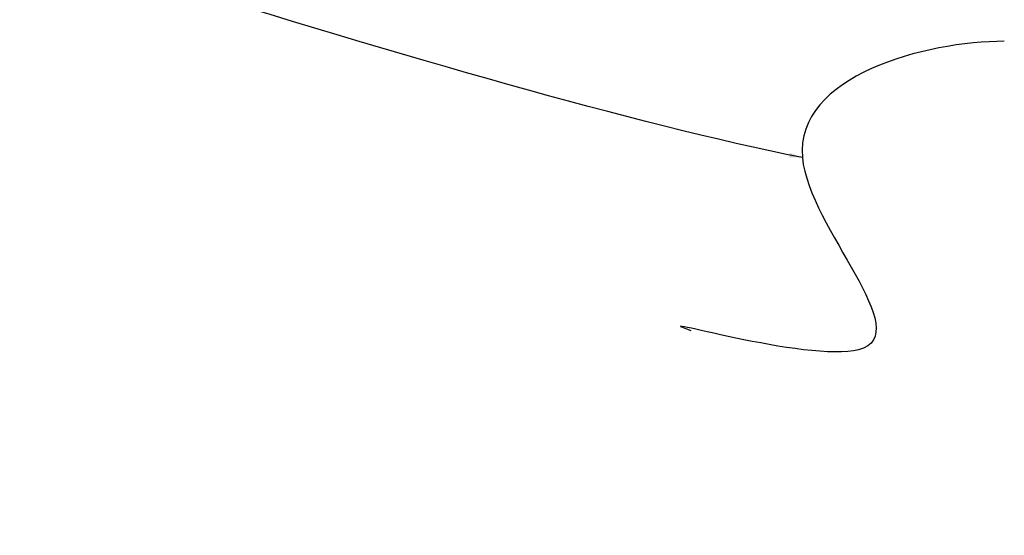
# Model space of a CAD drawing. Header units: inches. Extents: x -9715 to 27308, y -24775 to -3453.
# Tile 188 of 196: x 6919.27 to 6928.62, y -21075.65 to -21070.75. Entities that reach past the tile are written whole.
import ezdxf

# ---------------------------------------------------------------- set-up
doc = ezdxf.new("R2010")
doc.units = ezdxf.units.IN
doc.header["$MEASUREMENT"] = 0
doc.layers.add('S-ANNO-TEXT', color=2, linetype='Continuous')
doc.styles.add('125', font='romans.shx', dxfattribs={"width": 0.8, "height": 2})
doc.dimstyles.new('1to1Dim8', dxfattribs={"dimtxt": 12, "dimasz": 0.125, "dimexe": 0.0625, "dimexo": 0.0625, "dimgap": 0.03125, "dimtad": 1, "dimdec": 4, "dimlfac": -12, "dimzin": 3, "dimdsep": 46, "dimlunit": 4, "dimtxsty": '125', "dimcen": 0.09375, "dimclrd": 256, "dimclre": 256, "dimclrt": 256, "dimadec": 0, "dimazin": 0, "dimtfac": 1, "dimtdec": 4, "dimtofl": 0, "dimtmove": 0, "dimatfit": 3, "dimfxl": 0.0625, "dimfrac": 1, "dimtolj": 1, "dimtzin": 0, "dimlwd": -1, "dimarcsym": 0})

msp = doc.modelspace()

# ---------------------------------------------------------------- linework, layer by layer
at = {"layer": 'S-ANNO-TEXT', "start_tangent": (-1, 0), "end_tangent": (0.9442865, -0.3291247)}
msp.add_spline([(6928.61694, -21070.95811, 41.66667), (6926.70006, -21072.06288, 41.66667), (6927.2321, -21073.88687, 41.66667), (6925.63954, -21073.70238, 41.66667)], degree=3, dxfattribs=at)

# ---------------------------------------------------------------- leaders
at = {"layer": 'S-ANNO-TEXT', "path_type": 1}
msp.add_leader([(6926.70006, -21072.06288, 41.66667), (6907.3753, -21068.18496, 41.66667), (6912.63462, -21074.18417, 41.66667), (6903.02127, -21074.18417, 41.66667)], dimstyle='1to1Dim8', dxfattribs=at)

doc.saveas('drawing.dxf')
